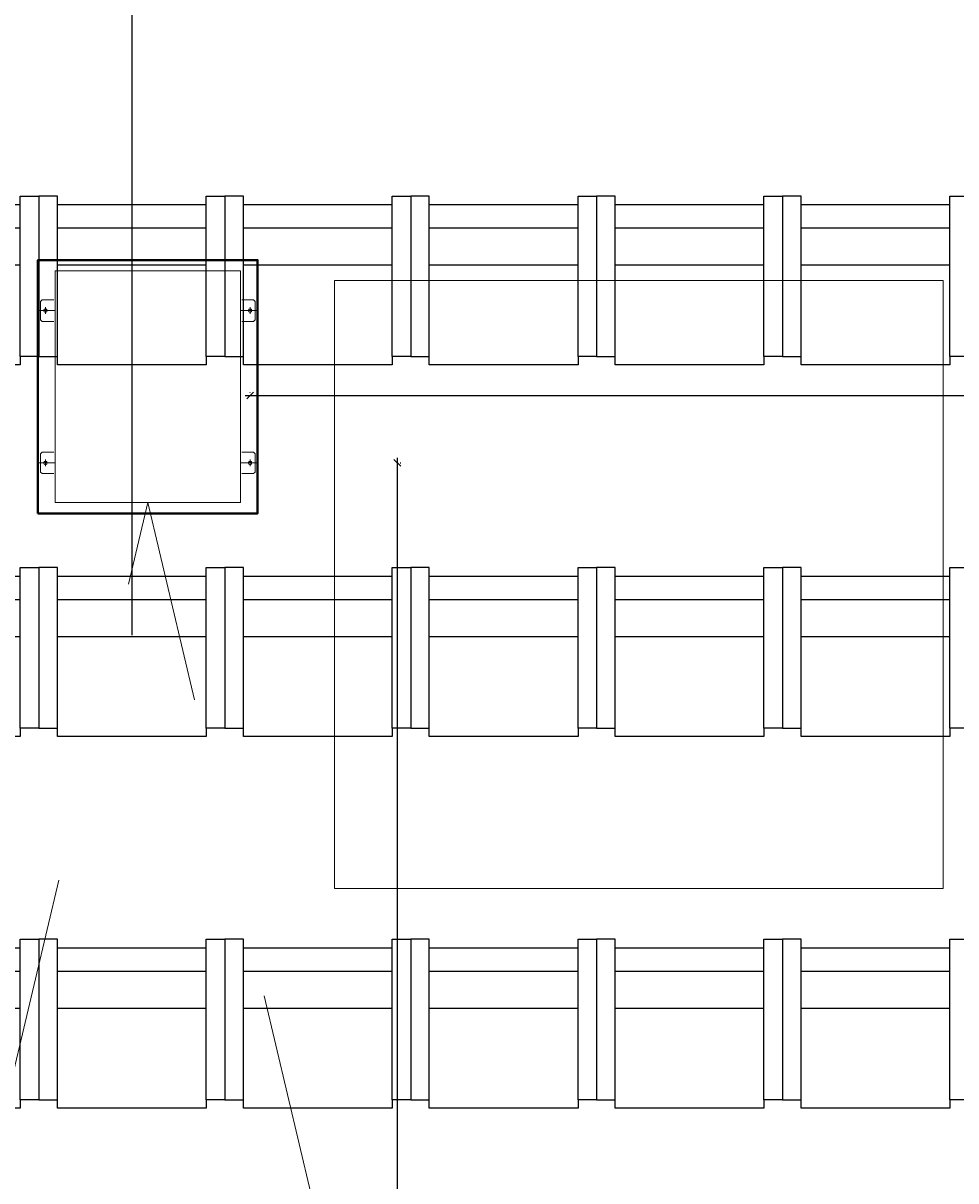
# Model space of a CAD drawing. Header units: centimetres. Extents: x -228435 to 111511, y -89367 to 428125.
# Tile 87 of 219: x -28861 to -26102, y 46735 to 50162. Entities that reach past the tile are written whole.
import ezdxf
from ezdxf.xclip import XClip

# ---------------------------------------------------------------- set-up
doc = ezdxf.new("R2010")
doc.units = ezdxf.units.CM
doc.header["$LTSCALE"] = 50
doc.header["$XCLIPFRAME"] = 0
doc.header["$PDMODE"] = 35
doc.header["$PDSIZE"] = 0.1
for name, pattern in [('CENTER', [2, 1.25, -0.25, 0.25, -0.25]), ('DASHDOT2', [12.7, 6.35, -3.175, 0, -3.175]), ('HIDDENX2', [19.05, 12.7, -6.35]), ('Kondygnacja -1$0$ACAD_ISO03W100', [30, 12, -18])]:
    doc.linetypes.add(name, pattern=pattern)
doc.layers.get('0').update_dxf_attribs({"color": 8})
doc.layers.get('DEFPOINTS').update_dxf_attribs({"color": 8})
for name, color, linetype in [('0_II 10 sal$0$ARCH_SIEDZENIA', 8, 'Continuous'), ('ARCH_INFO_OSIE_IST', 8, 'DASHDOT2'), ('Osie rzutów$0$ARCH_INFO_OSIE_OPISY_IST', 8, 'Continuous'), ('RYSUNKOWE_XREF', 8, 'Continuous')]:
    doc.layers.add(name, color=color, linetype=linetype)
for name, color, linetype, lineweight in [('ARCH_SUFITY_PODWIESZANE', 8, 'HIDDENX2', 9), ('osie', 8, 'CENTER', 13), ('SYSTEMY AV', 8, 'Continuous', 13)]:
    doc.layers.add(name, color=color, linetype=linetype, lineweight=lineweight)
doc.styles.add('Romans', font='Romans.shx')
doc.dimstyles.new('Wymiary 1-200', dxfattribs={"dimtxt": 22, "dimasz": 20, "dimexe": 10, "dimexo": 0, "dimgap": 8, "dimtad": 1, "dimrnd": 0.5, "dimzin": 12, "dimdsep": 46, "dimtxsty": 'Romans', "dimblk": 'OBLIQUE', "dimcen": 0.5, "dimdle": 15, "dimclrt": 55, "dimazin": 0, "dimtfac": 1, "dimtmove": 1, "dimatfit": 3, "dimfxl": 0, "dimtolj": 1, "dimtzin": 0, "dimarcsym": 0})

# ---------------------------------------------------------------- blocks, each defined once
blk = doc.blocks.new('SU Lampy kwadratowe +0')
at = {"layer": 'ARCH_SUFITY_PODWIESZANE', "ltscale": 2.5}
blk.add_lwpolyline([(9320, 9440), (9500, 9440), (9500, 9260), (9320, 9260)], close=True, dxfattribs=at)
blk = doc.blocks.new('A$C45FE2F59')
for p, q in [((0, 700), (-280, 700)), ((0, 700), (280, 700)), ((-324, 607.5), (-319, 612.5)), ((-324, 552.5), (-324, 607.5)), ((-284, 612.5), (-319, 612.5)), ((284, 612.5), (319, 612.5)), ((324, 607.5), (319, 612.5)), ((324, 552.5), (324, 607.5)), ((-324, 552.5), (-319, 547.5)), ((-284, 547.5), (-319, 547.5)), ((284, 547.5), (319, 547.5)), ((324, 552.5), (319, 547.5)), ((-324, 147.5), (-319, 152.5)), ((-324, 147.5), (-324, 92.5)), ((-284, 152.5), (-319, 152.5)), ((284, 152.5), (319, 152.5)), ((324, 147.5), (319, 152.5)), ((324, 147.5), (324, 92.5)), ((-324, 92.5), (-319, 87.5)), ((-284, 87.5), (-319, 87.5)), ((284, 87.5), (319, 87.5)), ((324, 92.5), (319, 87.5)), ((0, 0), (-280, 0)), ((0, 0), (280, 0)), ((45.3, 0), (-280, 0)), ((-277, 0), (277, 0)), ((280, 0), (127, 0))]:
    blk.add_line(p, q)
blk.add_lwpolyline([(-280, 700), (280, 700), (280, 0), (-280, 0)], close=True)
for centre, radius in [((-309, 580), 5.5), ((-309, 580), 5), ((309, 580), 5.5), ((309, 580), 5), ((-309, 120), 5.5), ((-309, 120), 5), ((309, 120), 5.5), ((309, 120), 5)]:
    blk.add_circle(centre, radius)
at = {"layer": 'osie'}
for p, q in [((-280, 580), (-329.6, 580)), ((-309, 580), (-309, 590)), ((-309, 580), (-309, 570)), ((280, 580), (329.6, 580)), ((309, 580), (309, 590)), ((309, 580), (309, 570)), ((-280, 120), (-329.6, 120)), ((-309, 120), (-309, 130)), ((-309, 120), (-309, 110)), ((280, 120), (329.6, 120)), ((309, 120), (309, 130)), ((309, 120), (309, 110))]:
    blk.add_line(p, q, dxfattribs=at)
blk = doc.blocks.new('0_II 10 sal$0$Miejsce_siedzące_2d')
at = {"color": 0, "linetype": 'ByBlock', "lineweight": -2}
for p, q in [((-26.42, 27.08), (26.42, 27.08)), ((-26.42, 12.55), (26.42, 12.55))]:
    blk.add_line(p, q, dxfattribs=at)
for points in [[(-26.42, 62.74), (-26.42, 0), (-33.02, 0), (-33.02, 62.74), (-26.42, 62.74), (-26.42, 66.04), (26.42, 66.04), (26.42, 62.74), (26.42, 0), (33.02, 0), (33.02, 62.74), (26.42, 62.74)], [(26.42, 3.3), (-26.42, 3.3)]]:
    blk.add_lwpolyline(points, dxfattribs=at)
blk = doc.blocks.new('Osie rzutów')
at = {"layer": 'ARCH_INFO_OSIE_IST', "ltscale": 10}
for p, q in [((9260, 12510), (9260, 4623.26)), ((4436.04, 9200), (15156.54, 9200))]:
    blk.add_line(p, q, dxfattribs=at)
blk = doc.blocks.new('A$C6FDA0163')
at = {"layer": 'RYSUNKOWE_XREF'}
blk.add_blockref('Osie rzutów', (-10460.03, -9819.05, -630), dxfattribs=at)
blk = doc.blocks.new('_Oblique')
at = {"color": 0, "linetype": 'ByBlock', "lineweight": -2}
blk.add_line((-0.5, -0.5), (0.5, 0.5), dxfattribs=at)
blk = doc.blocks.new('*D1194')
at = {"layer": 'DEFPOINTS', "color": 0, "lineweight": 40}
for p in [(-28190, 48860, 6300), (-27754.5, 48860), (-26755, 41000, 6300)]:
    blk.add_point(p, dxfattribs=at)
at = {"layer": 'SYSTEMY AV', "color": 0, "lineweight": -2}
for p, q in [((-27754.5, 40985), (-27754.5, 48875)), ((-27746.4, 48860), (-27744.5, 48860)), ((-27760.4, 41000), (-27764.5, 41000))]:
    blk.add_line(p, q, dxfattribs=at)
at = {"layer": 'SYSTEMY AV', "color": 0, "lineweight": -2, "xscale": 20, "yscale": 20, "zscale": 20}
for p, rotation in [((-27754.5, 48860), 90), ((-27754.5, 41000), 270)]:
    blk.add_blockref('_Oblique', p, dxfattribs=dict(at, rotation=rotation))
at = {"layer": 'SYSTEMY AV', "color": 55, "lineweight": 40, "insert": (-27773.5, 44930), "char_height": 22, "attachment_point": 5, "rotation": 90, "style": 'Romans'}
blk.add_mtext('\\A1;7860', dxfattribs=at)
blk = doc.blocks.new('*D1195')
at = {"layer": 'DEFPOINTS', "color": 0, "lineweight": 40}
for p in [(-22540, 49059.4), (-28190, 48860, 6300), (-22540, 48860, 6300)]:
    blk.add_point(p, dxfattribs=at)
at = {"layer": 'SYSTEMY AV', "color": 0, "lineweight": -2}
for p, q in [((-28190, 49068.5), (-28190, 49069.4)), ((-22540, 49068.5), (-22540, 49069.4)), ((-28205, 49059.4), (-22525, 49059.4))]:
    blk.add_line(p, q, dxfattribs=at)
at = {"layer": 'SYSTEMY AV', "color": 0, "lineweight": -2, "xscale": 20, "yscale": 20, "zscale": 20, "rotation": 180}
blk.add_blockref('_Oblique', (-28190, 49059.4), dxfattribs=at)
at = {"layer": 'SYSTEMY AV', "color": 0, "lineweight": -2, "xscale": 20, "yscale": 20, "zscale": 20}
blk.add_blockref('_Oblique', (-22540, 49059.4), dxfattribs=at)
at = {"layer": 'SYSTEMY AV', "color": 55, "lineweight": 40, "insert": (-25365, 49078.4), "char_height": 22, "attachment_point": 5, "style": 'Romans'}
blk.add_mtext('\\A1;5650', dxfattribs=at)

msp = doc.modelspace()

# ---------------------------------------------------------------- linework, layer by layer
at = {"layer": 'SYSTEMY AV', "lineweight": 40, "elevation": 630}
msp.add_lwpolyline([(-28817.82, 48710.4), (-28167.82, 48710.4), (-28167.82, 49460.4), (-28817.82, 49460.4)], close=True, dxfattribs=at)
at = {"layer": 'SYSTEMY AV', "linetype": 'Kondygnacja -1$0$ACAD_ISO03W100', "elevation": 630}
msp.add_lwpolyline([(-30271.25598, 41201.49701), (-28492.82, 48742.4), (-26714.38402, 41201.49701)], dxfattribs=at)

# ---------------------------------------------------------------- block references
ref = msp.add_blockref('A$C6FDA0163', (-16540, 53190.5, 630), dxfattribs=dict(xscale=10, yscale=10, zscale=10))
XClip(ref).set_block_clipping_path([(-400.031931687, -2219.05), (399.968068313, 380.95)])
at = {"layer": '0_II 10 sal$0$ARCH_SIEDZENIA', "linetype": 'Continuous', "lineweight": -3, "xscale": 8.328285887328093, "yscale": 7.571168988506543, "zscale": 10, "rotation": 179.9999999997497}
for p in [(-29090, 49650, -5970), (-29090, 49650, -5970), (-28540, 49650, -5970), (-28540, 49650, -5970), (-27990, 49650, -5970), (-27990, 49650, -5970), (-27440, 49650, -5970), (-27440, 49650, -5970), (-26890, 49650, -5970), (-26890, 49650, -5970), (-26340, 49650, -5970), (-26340, 49650, -5970), (-29090, 48550, -5970), (-28540, 48550, -5970), (-27990, 48550, -5970), (-27440, 48550, -5970), (-26890, 48550, -5970), (-26340, 48550, -5970), (-29090, 47450, -5970), (-28540, 47450, -5970), (-27990, 47450, -5970), (-27440, 47450, -5970), (-26890, 47450, -5970), (-26340, 47450, -5970)]:
    msp.add_blockref('0_II 10 sal$0$Miejsce_siedzące_2d', p, dxfattribs=at)
at = {"layer": 'ARCH_SUFITY_PODWIESZANE', "ltscale": 2.5, "xscale": 10, "yscale": 10, "zscale": 10}
msp.add_blockref('SU Lampy kwadratowe +0', (-121140, -45000, -5670), dxfattribs=at)
at = {"layer": 'Osie rzutów$0$ARCH_INFO_OSIE_OPISY_IST', "xscale": 10, "yscale": 10, "zscale": 10}
msp.add_blockref('Osie rzutów', (-121140, -45000, 630), dxfattribs=at)
at = {"layer": 'SYSTEMY AV', "xscale": 0.9799999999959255, "yscale": 0.9799999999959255, "zscale": 0.9799999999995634}
msp.add_blockref('A$C45FE2F59', (-28492.82, 48742.4, 630), dxfattribs=at)

# ---------------------------------------------------------------- dimensions: what is measured, and where the dimension line sits
at = {"layer": 'SYSTEMY AV', "lineweight": 40}
dim = msp.add_linear_dim(base=(-22540, 49059.35422, -5670), p1=(-28190, 48860, 630), p2=(-22540, 48860, 630), dimstyle='Wymiary 1-200', dxfattribs=at)
dim.commit()
dim.dimension.update_dxf_attribs({"geometry": '*D1195', "text_midpoint": (-25365, 49078.35422, -5670)})
dim = msp.add_linear_dim(base=(-27754.54636, 48860, -5670), p1=(-26754.985, 41000.01294, 630), p2=(-28190, 48860, 630), angle=90, dimstyle='Wymiary 1-200', dxfattribs=at)
dim.commit()
dim.dimension.update_dxf_attribs({"geometry": '*D1194', "text_midpoint": (-27773.54636, 44930.00647, -5670)})

doc.saveas('drawing.dxf')
